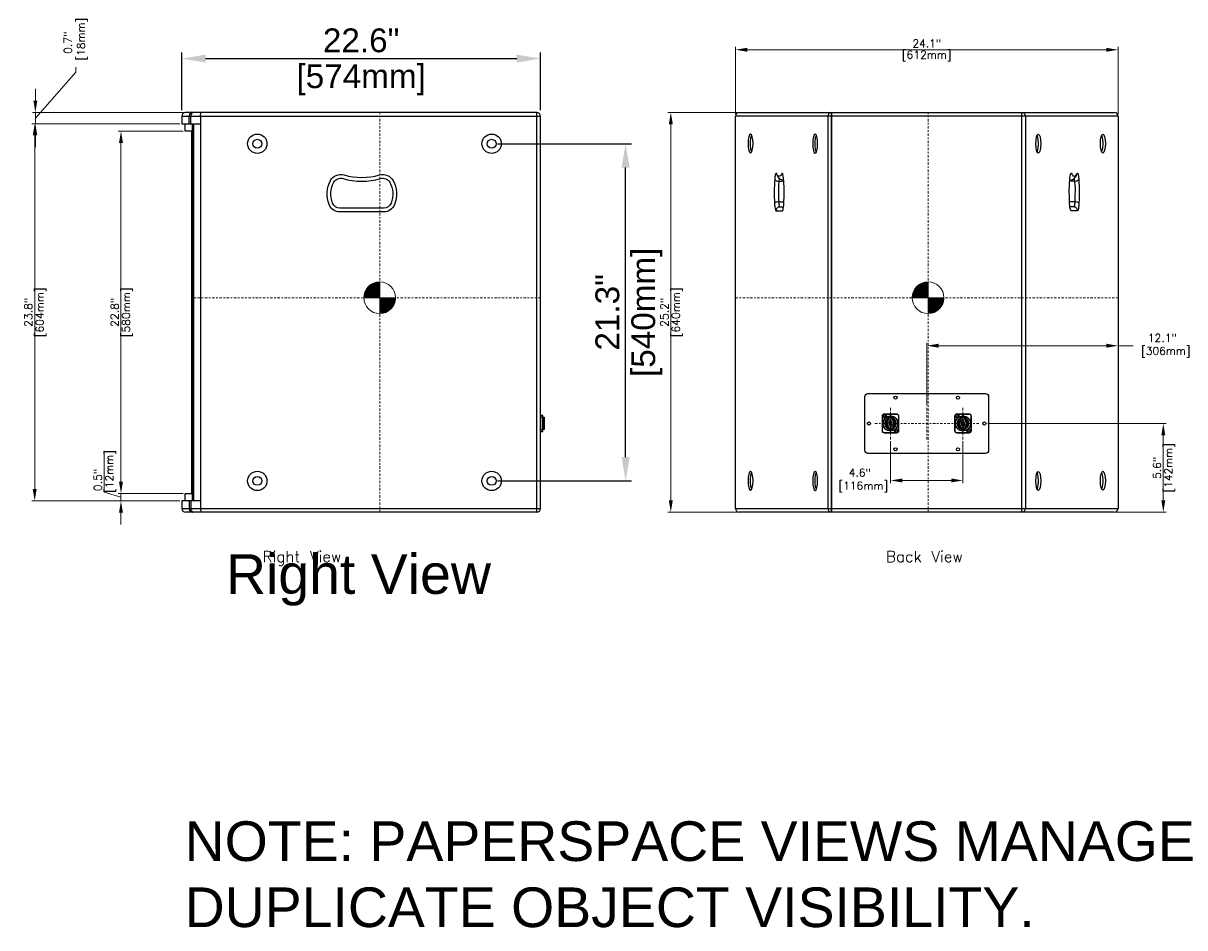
# Model space of a CAD drawing. Extents: x -9 to 148, y 19 to 136.
# Tile 3 of 4: x 75 to 148, y 35 to 92. Entities that reach past the tile are written whole.
import ezdxf
from ezdxf.enums import TextEntityAlignment as Align

# ---------------------------------------------------------------- set-up
doc = ezdxf.new("R2010")
doc.units = 0
doc.header["$LTSCALE"] = 0.125
doc.header["$MEASUREMENT"] = 0
doc.linetypes.add('CENTER', pattern=[2, 1.25, -0.25, 0.25, -0.25])
doc.layers.get('0').update_dxf_attribs({"linetype": 'CONTINUOUS'})
doc.layers.get('DEFPOINTS').update_dxf_attribs({"linetype": 'CONTINUOUS'})
for name, color, linetype, lineweight in [('es-device', 1, 'CONTINUOUS', 25), ('ES-DEVICE-WEB', 7, 'CONTINUOUS', 25), ('es-dimension', 7, 'CONTINUOUS', 5), ('ES-DIMENSION-WEB', 7, 'CONTINUOUS', 15), ('es-text', 5, 'CONTINUOUS', 5)]:
    doc.layers.add(name, color=color, linetype=linetype, lineweight=lineweight)
doc.layers.add('ES-TEXT-NOTE', color=7, linetype='CONTINUOUS', plot=False)
doc.layers.add('ES-TEXT-WEB', color=7, linetype='CONTINUOUS')
doc.styles.get("Standard").update_dxf_attribs({"font": 'txt.shx'})
doc.styles.add('TrueType', font='ARIALUNI.TTF')
doc.dimstyles.get("Standard").update_dxf_attribs({"dimscale": 0, "dimtxt": 0.4925, "dimasz": 0.7425, "dimexe": 0.18, "dimexo": 0.125, "dimgap": 0.1525, "dimtad": 0, "dimdec": 1, "dimzin": 0, "dimdsep": 46, "dimtxsty": 'Standard', "dimcen": 0, "dimclrd": 256, "dimclre": 256, "dimadec": 0, "dimazin": 0, "dimtfac": 1, "dimtdec": 1, "dimtofl": 0, "dimtmove": 1, "dimatfit": 3, "dimfxl": 0, "dimtolj": 1, "dimtzin": 0, "dimlwd": -1, "dimlwe": -1, "dimarcsym": 0})
doc.dimstyles.new('TrueType', dxfattribs={"dimscale": 1.5, "dimtxt": 1, "dimasz": 1, "dimexe": 0.25, "dimexo": 0.25, "dimgap": 0.25, "dimtad": 0, "dimtih": 1, "dimtoh": 1, "dimdec": 1, "dimzin": 0, "dimdsep": 46, "dimtxsty": 'TrueType', "dimcen": 0, "dimadec": 0, "dimazin": 0, "dimtfac": 1, "dimtdec": 1, "dimtofl": 0, "dimtmove": 1, "dimatfit": 3, "dimfxl": 0, "dimtolj": 1, "dimtzin": 0, "dimarcsym": 0})

# ---------------------------------------------------------------- blocks, each defined once
blk = doc.blocks.new('*D2')
at = {"layer": 'DEFPOINTS', "color": 0, "ltscale": 0.0125}
for p in [(119.739, 85.936), (115.432, 60.739), (119.739, 60.739)]:
    blk.add_point(p, dxfattribs=at)
at = {"layer": 'es-dimension', "ltscale": 0.0125}
for p, q in [((119.614, 85.936), (115.252, 85.936)), ((115.432, 85.193), (115.432, 61.482)), ((119.614, 60.739), (115.252, 60.739))]:
    blk.add_line(p, q, dxfattribs=at)
for points in [[(115.308, 85.193), (115.556, 85.193), (115.432, 85.936)], [(115.308, 61.482), (115.556, 61.482), (115.432, 60.739)]]:
    blk.add_solid(points, dxfattribs=at)
at = {"layer": 'es-dimension', "color": 0, "ltscale": 0.0125, "char_height": 0.4925, "attachment_point": 5, "rotation": 90}
for s, insert in [('\\A1;[640mm]', (115.831, 73.338)), ('\\A1;25.2"', (115.033, 73.338))]:
    blk.add_mtext(s, dxfattribs=dict(at, insert=insert))
blk = doc.blocks.new('*D3')
at = {"layer": 'DEFPOINTS', "color": 0, "ltscale": 0.0125}
for p in [(143.605, 89.89), (119.503, 85.7), (143.605, 85.7)]:
    blk.add_point(p, dxfattribs=at)
at = {"layer": 'es-dimension', "ltscale": 0.0125}
for p, q in [((119.503, 85.825), (119.503, 90.07)), ((143.605, 85.825), (143.605, 90.07)), ((120.245, 89.89), (142.863, 89.89))]:
    blk.add_line(p, q, dxfattribs=at)
for points in [[(120.245, 90.013), (120.245, 89.766), (119.503, 89.89)], [(142.863, 90.013), (142.863, 89.766), (143.605, 89.89)]]:
    blk.add_solid(points, dxfattribs=at)
at = {"layer": 'es-dimension', "color": 0, "ltscale": 0.0125, "char_height": 0.4925, "attachment_point": 5}
for s, insert in [('\\A1;24.1"', (131.554, 90.288)), ('\\A1;[612mm]', (131.554, 89.491))]:
    blk.add_mtext(s, dxfattribs=dict(at, insert=insert))
blk = doc.blocks.new('COG')
h = blk.add_hatch()
h.set_pattern_fill('ANSI31', color=256, scale=0.1, style=0)
h.set_pattern_definition([(45, (41.252907, -178.948929), (-0.0088388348, 0.0088388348), [])])
h.paths.add_polyline_path([(0.707, 0.707, 0.198912), (0, 1), (0, 0)])
h.paths.add_polyline_path([(0, 1, 0.198912), (-0.707, 0.707), (0, 0)])
h.paths.add_polyline_path([(0, 0), (-0.707, -0.707, 0.198912), (0, -1)])
h.paths.add_polyline_path([(0, 0), (0, -1, 0.198912), (0.707, -0.707)])
for p, q in [((-0.707, -0.707), (0.707, 0.707)), ((0.707, -0.707), (-0.707, 0.707))]:
    blk.add_line(p, q)
blk.add_circle((0, 0), 1)
blk = doc.blocks.new('cover')
blk.add_lwpolyline([(-3.701, 1.894), (3.701, 1.894, -0.414214), (3.898, 1.697), (3.898, -1.697, -0.414214), (3.701, -1.894), (-3.701, -1.894, -0.414214), (-3.898, -1.697), (-3.898, 1.697, -0.414214)], format="xyb", close=True)
for centre, radius in [((-1.969, 1.63), 0.0984), ((1.969, 1.63), 0.0984), ((-3.634, 0), 0.0984), ((-2.657, 0.482), 0.0984), ((-2.283, 0), 0.472), ((1.909, 0.482), 0.0984), ((2.283, 0), 0.472), ((3.634, 0), 0.0984), ((-1.909, -0.482), 0.0984), ((2.657, -0.482), 0.0984), ((-1.969, -1.63), 0.0984), ((1.969, -1.63), 0.0984)]:
    blk.add_circle(centre, radius)
blk = doc.blocks.new('*D22')
at = {"layer": 'DEFPOINTS', "color": 0, "ltscale": 0.0125}
for p in [(135.286, 66.33), (143.369, 60.739), (146.458, 60.739)]:
    blk.add_point(p, dxfattribs=at)
at = {"layer": 'es-dimension', "ltscale": 0.0125}
for p, q in [((135.411, 66.33), (146.638, 66.33)), ((146.458, 65.587), (146.458, 61.482)), ((143.494, 60.739), (146.638, 60.739))]:
    blk.add_line(p, q, dxfattribs=at)
for points in [[(146.334, 65.587), (146.581, 65.587), (146.458, 66.33)], [(146.334, 61.482), (146.581, 61.482), (146.458, 60.739)]]:
    blk.add_solid(points, dxfattribs=at)
at = {"layer": 'es-dimension', "color": 0, "ltscale": 0.0125, "char_height": 0.4925, "attachment_point": 5, "rotation": 90}
for s, insert in [('\\A1;[142mm]', (146.856, 63.534)), ('\\A1;5.6"', (146.059, 63.534))]:
    blk.add_mtext(s, dxfattribs=dict(at, insert=insert))
blk = doc.blocks.new('*D23')
at = {"layer": 'DEFPOINTS', "color": 0, "ltscale": 0.0125}
for p in [(143.605, 71.233), (143.605, 69.339), (131.554, 67.33)]:
    blk.add_point(p, dxfattribs=at)
at = {"layer": 'es-dimension', "ltscale": 0.0125}
for p, q in [((131.554, 67.455), (131.554, 71.413)), ((132.296, 71.233), (142.863, 71.233)), ((143.605, 69.464), (143.605, 71.413)), ((144.562, 71.233), (143.605, 71.233))]:
    blk.add_line(p, q, dxfattribs=at)
for points in [[(132.296, 71.357), (132.296, 71.109), (131.554, 71.233)], [(142.863, 71.357), (142.863, 71.109), (143.605, 71.233)]]:
    blk.add_solid(points, dxfattribs=at)
at = {"layer": 'es-dimension', "color": 0, "ltscale": 0.0125, "insert": (146.397, 71.233), "char_height": 0.4925, "attachment_point": 5}
blk.add_mtext('\\A1;12.1"\\P [306mm]', dxfattribs=at)
blk = doc.blocks.new('NL-4')
for p, q in [((-0.336, 0.067), (-0.341, 0.073)), ((-0.335, 0.097), (-0.222, 0.097)), ((-0.319, 0.067), (-0.313, 0.073)), ((-0.241, 0.03), (-0.241, 0.097)), ((-0.236, 0.097), (-0.228, 0.089)), ((-0.228, 0.089), (-0.217, 0.089)), ((-0.228, 0.089), (-0.228, -0.01)), ((-0.225, 0.266), (-0.149, 0.191)), ((-0.225, 0.09), (-0.199, 0.09)), ((-0.217, 0.09), (-0.217, 0.066)), ((-0.097, 0.056), (-0.126, 0.073)), ((-0.122, 0.373), (-0.106, 0.373)), ((-0.1, 0.381), (-0.104, 0.396)), ((-0.102, 0.38), (-0.102, 0.333)), ((-0.098, 0.055), (0.098, 0.055)), ((-0.091, 0.066), (-0.091, 0.104)), ((-0.022, 0.119), (-0.069, 0.119)), ((-0.043, 0.375), (-0.049, 0.381)), ((-0.043, 0.368), (-0.049, 0.361)), ((-0.042, 0.395), (-0.043, 0.407)), ((0.04, 0.132), (-0.02, 0.132)), ((-0.007, 0.124), (-0.013, 0.114)), ((0.027, 0.119), (0.006, 0.119)), ((0.063, 0.119), (0.029, 0.119)), ((0.042, 0.395), (0.043, 0.407)), ((0.043, 0.375), (0.049, 0.381)), ((0.043, 0.368), (0.049, 0.361)), ((0.063, 0.093), (0.063, 0.131)), ((0.1, 0.381), (0.104, 0.396)), ((0.102, 0.38), (0.102, 0.337)), ((0.106, 0.373), (0.122, 0.373)), ((0.225, 0.266), (0.149, 0.191)), ((0.171, 0.171), (0.155, 0.155)), ((0.222, 0.096), (0.205, 0.096)), ((0.217, 0.094), (0.206, 0.094)), ((0.217, 0.066), (0.217, 0.094)), ((0.228, 0.089), (0.217, 0.089)), ((0.335, 0.097), (0.222, 0.097)), ((0.228, 0.089), (0.236, 0.097)), ((0.228, 0.031), (0.228, 0.089)), ((0.228, 0.007), (0.238, 0.013)), ((0.228, -0.089), (0.228, 0.007)), ((0.241, 0.023), (0.241, 0.097)), ((0.293, 0.195), (0.291, 0.192)), ((0.319, 0.067), (0.313, 0.073)), ((0.336, 0.067), (0.341, 0.073)), ((-0.336, -0.067), (-0.341, -0.073)), ((-0.335, -0.097), (-0.222, -0.097)), ((-0.319, -0.067), (-0.313, -0.073)), ((-0.272, -0.223), (-0.27, -0.22)), ((-0.241, -0.023), (-0.241, -0.097)), ((-0.23, -0.007), (-0.24, -0.013)), ((-0.228, -0.089), (-0.236, -0.097)), ((-0.228, -0.034), (-0.228, -0.089)), ((-0.228, -0.089), (-0.217, -0.089)), ((-0.225, -0.266), (-0.149, -0.191)), ((-0.222, -0.096), (-0.205, -0.096)), ((-0.217, -0.066), (-0.217, -0.094)), ((-0.217, -0.094), (-0.206, -0.094)), ((-0.171, -0.171), (-0.155, -0.155)), ((-0.098, -0.055), (0.098, -0.055)), ((-0.073, -0.357), (-0.065, -0.35)), ((-0.065, -0.388), (-0.073, -0.395)), ((-0.063, -0.093), (-0.063, -0.131)), ((-0.063, -0.119), (-0.029, -0.119)), ((-0.043, -0.368), (-0.049, -0.361)), ((-0.043, -0.375), (-0.049, -0.381)), ((-0.04, -0.132), (0.02, -0.132)), ((-0.027, -0.119), (-0.006, -0.119)), ((0.007, -0.124), (0.013, -0.114)), ((0.022, -0.119), (0.069, -0.119)), ((0.043, -0.368), (0.049, -0.361)), ((0.043, -0.375), (0.049, -0.381)), ((0.073, -0.357), (0.065, -0.35)), ((0.065, -0.388), (0.073, -0.395)), ((0.091, -0.066), (0.091, -0.104)), ((0.091, -0.066), (0.091, -0.104)), ((0.097, -0.056), (0.126, -0.073)), ((0.097, -0.056), (0.126, -0.073)), ((0.225, -0.266), (0.149, -0.191)), ((0.225, -0.09), (0.199, -0.09)), ((0.217, -0.09), (0.217, -0.066)), ((0.228, -0.089), (0.217, -0.089)), ((0.335, -0.097), (0.222, -0.097)), ((0.236, -0.097), (0.228, -0.089)), ((0.241, -0.031), (0.241, -0.097)), ((0.319, -0.067), (0.313, -0.073)), ((0.336, -0.067), (0.341, -0.073))]:
    blk.add_line(p, q)
at = {"flags": 128}
for points in [[(-0.374, 0.61), (0.374, 0.61, -0.414214), (0.512, 0.472), (0.512, -0.472, -0.414214), (0.374, -0.61), (-0.374, -0.61, -0.414214), (-0.512, -0.472), (-0.512, 0.472, -0.414214), (-0.374, 0.61)], [(-0.374, 0.594), (0.374, 0.594, -0.414214), (0.496, 0.472), (0.496, -0.472, -0.414214), (0.374, -0.594), (-0.374, -0.594, -0.414214), (-0.496, -0.472), (-0.496, 0.472, -0.414214)], [(-0.319, 0.067), (-0.319, -0.067), (-0.336, -0.067, -0.098685), (-0.336, 0.067), (-0.319, 0.067)], [(-0.106, 0.336), (-0.122, 0.336), (-0.122, 0.373, -0.340527), (-0.104, 0.396, -0.129697), (0.104, 0.396, -0.340527), (0.122, 0.373), (0.122, 0.336), (0.106, 0.336), (0.106, 0.373, 0.340527), (0.1, 0.381, 0.129697), (-0.1, 0.381, 0.340527), (-0.106, 0.373)], [(-0.055, 0.366), (-0.055, 0.374), (-0.043, 0.387, -0.055823), (0.043, 0.387), (0.055, 0.374), (0.055, 0.366), (0.043, 0.356, 0.060785), (-0.043, 0.356)], [(-0.043, 0.368), (-0.043, 0.375, -0.057502), (0.043, 0.375), (0.043, 0.368, 0.058712), (-0.043, 0.368)], [(0.319, -0.067), (0.319, 0.067), (0.336, 0.067, -0.098685), (0.336, -0.067), (0.319, -0.067)], [(0.055, -0.366), (0.055, -0.374), (0.043, -0.387, -0.055823), (-0.043, -0.387), (-0.055, -0.374), (-0.055, -0.366), (-0.043, -0.356, 0.060785), (0.043, -0.356)], [(0.043, -0.368), (0.043, -0.375, -0.057502), (-0.043, -0.375), (-0.043, -0.368, 0.058712), (0.043, -0.368)]]:
    blk.add_lwpolyline(points, format="xyb", close=True, dxfattribs=at)
for points in [[(-0.341, 0.073), (-0.334, 0.079), (-0.319, 0.079), (-0.307, 0.067), (-0.307, -0.067), (-0.319, -0.079), (-0.334, -0.079), (-0.341, -0.073)], [(-0.047, 0.579), (0.047, 0.579), (0, 0.497), (-0.047, 0.579)], [(0.341, -0.073), (0.334, -0.079), (0.319, -0.079), (0.307, -0.067), (0.307, 0.067), (0.319, 0.079), (0.334, 0.079), (0.341, 0.073)]]:
    blk.add_lwpolyline(points, dxfattribs=at)
for points in [[(-0.312, 0.156), (-0.217, 0.156, 0.668179), (-0.211, 0.169), (-0.266, 0.225)], [(-0.222, -0.045), (-0.24, -0.013, -0.198912), (-0.246, 0.032), (-0.235, 0.029, 0.198887), (-0.23, -0.007), (-0.226, -0.014)], [(0.123, 0.334), (0.123, 0.393, 0.153023), (-0.123, 0.393), (-0.123, 0.334)], [(-0.111, 0.336), (-0.111, 0.373, -0.340527), (-0.102, 0.385, -0.037545), (-0.043, 0.396), (-0.042, 0.395, -0.052555), (0.042, 0.395), (0.043, 0.396, -0.037545), (0.102, 0.385, -0.340527), (0.111, 0.373), (0.111, 0.336)], [(-0.042, 0.131), (-0.013, 0.114, 0.198905), (0.032, 0.108), (0.029, 0.12, -0.198912), (-0.007, 0.124), (-0.026, 0.135)], [(0.312, 0.156), (0.217, 0.156, -0.668179), (0.211, 0.169), (0.266, 0.225)], [(0.223, 0.04), (0.238, 0.013, -0.198912), (0.244, -0.032), (0.233, -0.029, 0.198887), (0.228, 0.007), (0.226, 0.011)], [(-0.312, -0.156), (-0.217, -0.156, -0.668179), (-0.211, -0.169), (-0.266, -0.225)], [(-0.073, -0.357), (-0.073, -0.395, 0.091445), (0.073, -0.395), (0.073, -0.357)], [(-0.065, -0.342), (-0.065, -0.388, 0.083069), (0.065, -0.388), (0.065, -0.342)], [(0.042, -0.131), (0.013, -0.114, 0.198905), (-0.032, -0.108), (-0.029, -0.12, -0.198912), (0.007, -0.124), (0.026, -0.135)], [(0.312, -0.156), (0.217, -0.156, 0.668179), (0.211, -0.169), (0.266, -0.225)]]:
    blk.add_lwpolyline(points, format="xyb", dxfattribs=at)
for centre, radius in [((-0.374, 0.472), 0.118), ((0, 0), 0.465), ((-0.374, 0.472), 0.0689), ((0, 0), 0.348), ((0.374, -0.472), 0.118), ((0.374, -0.472), 0.0689)]:
    blk.add_circle(centre, radius)
for radius, start, end in [(0.364, 109.74359, 258.46396), (0.356, 110.19864, 259.49591), (0.226, 156.60443, 225), (0.242, 1.31418, 158.19563), (0.219, 155.71467, 225), (0.146, 64.37797, 150), (0.138, 62.79711, 150), (0.112, 143.80555, 235.84708), (0.112, 323.80555, 55.84708), (0.356, 280.50409, 69.80136), (0.364, 281.53604, 70.25641), (0.352, 33.63889, 73.10415), (0.219, 335.71467, 45), (0.226, 336.60443, 45), (0.352, 219.37151, 253.10415), (0.242, 203.27796, 352.74733), (0.138, 242.79711, 330), (0.146, 244.37797, 330)]:
    blk.add_arc((0, 0), radius, start, end)
blk = doc.blocks.new('*D25')
at = {"layer": 'DEFPOINTS', "color": 0, "ltscale": 0.0125}
for p in [(129.27, 65.33), (133.837, 65.33), (133.837, 62.737)]:
    blk.add_point(p, dxfattribs=at)
at = {"layer": 'es-dimension', "ltscale": 0.0125}
for p, q in [((129.27, 65.205), (129.27, 62.557)), ((133.837, 65.205), (133.837, 62.557)), ((130.013, 62.737), (133.095, 62.737))]:
    blk.add_line(p, q, dxfattribs=at)
for points in [[(130.013, 62.861), (130.013, 62.613), (129.27, 62.737)], [(133.095, 62.861), (133.095, 62.613), (133.837, 62.737)]]:
    blk.add_solid(points, dxfattribs=at)
at = {"layer": 'es-dimension', "color": 0, "ltscale": 0.0125, "insert": (127.34, 62.737), "char_height": 0.4925, "attachment_point": 5}
blk.add_mtext('\\A1;4.6"\\P [116mm]', dxfattribs=at)
blk = doc.blocks.new('NL-4-side')
for p, q in [((-0.512, 0.135), (0.512, 0.135)), ((-0.396, 0.149), (-0.396, 0)), ((0.39, 0.225), (-0.39, 0.225)), ((0.396, 0.149), (0.396, 0))]:
    blk.add_line(p, q)
at = {"flags": 128}
blk.add_lwpolyline([(-0.512, 0), (0.512, 0), (0.512, 0.135, 0.414214), (0.499, 0.149), (-0.499, 0.149, 0.414214), (-0.512, 0.135)], format="xyb", close=True, dxfattribs=at)
blk.add_lwpolyline([(-0.39, 0.149), (-0.39, 0.225, -0.414214), (-0.383, 0.231), (0.383, 0.231, -0.414214), (0.39, 0.225), (0.39, 0.149)], format="xyb", dxfattribs=at)
blk = doc.blocks.new('*D34')
at = {"layer": 'DEFPOINTS', "color": 0, "ltscale": 0.0125}
for p in [(84.838, 84.755), (80.791, 61.92), (84.324, 61.92)]:
    blk.add_point(p, dxfattribs=at)
at = {"layer": 'es-dimension', "ltscale": 0.0125}
for p, q in [((84.713, 84.755), (80.611, 84.755)), ((80.791, 84.012), (80.791, 62.663)), ((84.199, 61.92), (80.611, 61.92))]:
    blk.add_line(p, q, dxfattribs=at)
for points in [[(80.667, 84.012), (80.915, 84.012), (80.791, 84.755)], [(80.667, 62.663), (80.915, 62.663), (80.791, 61.92)]]:
    blk.add_solid(points, dxfattribs=at)
at = {"layer": 'es-dimension', "color": 0, "ltscale": 0.0125, "char_height": 0.4925, "attachment_point": 5, "rotation": 90}
for s, insert in [('\\A1;[580mm]', (81.19, 73.338)), ('\\A1;22.8"', (80.392, 73.338))]:
    blk.add_mtext(s, dxfattribs=dict(at, insert=insert))
blk = doc.blocks.new('*D35')
at = {"layer": 'DEFPOINTS', "color": 0, "ltscale": 0.0125}
for p in [(75.397, 85.936), (84.86, 85.936), (84.624, 85.227)]:
    blk.add_point(p, dxfattribs=at)
at = {"layer": 'es-dimension', "ltscale": 0.0125}
for p, q in [((77.939, 88.483), (77.939, 88.788)), ((75.397, 85.582), (77.939, 88.483)), ((75.397, 86.678), (75.397, 87.421)), ((84.735, 85.936), (75.217, 85.936)), ((75.397, 85.227), (75.397, 85.936)), ((84.499, 85.227), (75.217, 85.227)), ((75.397, 84.485), (75.397, 83.742))]:
    blk.add_line(p, q, dxfattribs=at)
for points in [[(75.273, 86.678), (75.521, 86.678), (75.397, 85.936)], [(75.273, 84.485), (75.521, 84.485), (75.397, 85.227)]]:
    blk.add_solid(points, dxfattribs=at)
at = {"layer": 'es-dimension', "color": 0, "ltscale": 0.0125, "insert": (77.939, 90.336), "char_height": 0.4925, "attachment_point": 5, "rotation": 90}
blk.add_mtext('\\A1;0.7"\\P [18mm]', dxfattribs=at)
blk = doc.blocks.new('*D36')
at = {"layer": 'DEFPOINTS', "color": 0, "ltscale": 0.0125}
for p in [(84.838, 61.92), (80.791, 61.448), (84.624, 61.448)]:
    blk.add_point(p, dxfattribs=at)
at = {"layer": 'es-dimension', "ltscale": 0.0125}
for p, q in [((79.737, 62), (79.737, 64.603)), ((80.791, 62.663), (80.791, 63.405)), ((80.791, 61.684), (79.737, 62)), ((84.713, 61.92), (80.611, 61.92)), ((80.791, 61.92), (80.791, 61.448)), ((84.499, 61.448), (80.611, 61.448)), ((80.791, 60.705), (80.791, 59.963))]:
    blk.add_line(p, q, dxfattribs=at)
for points in [[(80.667, 62.663), (80.915, 62.663), (80.791, 61.92)], [(80.667, 60.705), (80.915, 60.705), (80.791, 61.448)]]:
    blk.add_solid(points, dxfattribs=at)
at = {"layer": 'es-dimension', "color": 0, "ltscale": 0.0125, "char_height": 0.4925, "attachment_point": 5, "rotation": 90}
for s, insert in [('\\A1;[12mm]', (80.136, 63.302)), ('\\A1;0.5"', (79.338, 62.768))]:
    blk.add_mtext(s, dxfattribs=dict(at, insert=insert))
blk = doc.blocks.new('*D37')
at = {"layer": 'DEFPOINTS', "color": 0, "ltscale": 0.0125}
for p in [(84.624, 85.227), (75.355, 61.448), (84.624, 61.448)]:
    blk.add_point(p, dxfattribs=at)
at = {"layer": 'es-dimension', "ltscale": 0.0125}
for p, q in [((84.499, 85.227), (75.175, 85.227)), ((75.355, 84.485), (75.355, 62.19)), ((84.499, 61.448), (75.175, 61.448))]:
    blk.add_line(p, q, dxfattribs=at)
for points in [[(75.232, 84.485), (75.479, 84.485), (75.355, 85.227)], [(75.232, 62.19), (75.479, 62.19), (75.355, 61.448)]]:
    blk.add_solid(points, dxfattribs=at)
at = {"layer": 'es-dimension', "color": 0, "ltscale": 0.0125, "char_height": 0.4925, "attachment_point": 5, "rotation": 90}
for s, insert in [('\\A1;[604mm]', (75.754, 73.338)), ('\\A1;23.8"', (74.957, 73.338))]:
    blk.add_mtext(s, dxfattribs=dict(at, insert=insert))
blk = doc.blocks.new('*D46')
at = {"layer": 'DEFPOINTS', "color": 0}
for p in [(107.222, 89.332), (84.624, 85.7), (107.222, 85.7)]:
    blk.add_point(p, dxfattribs=at)
at = {"layer": 'ES-DIMENSION-WEB', "color": 0, "lineweight": -2}
for p, q in [((84.624, 86.075), (84.624, 89.707)), ((86.124, 89.332), (105.722, 89.332)), ((107.222, 86.075), (107.222, 89.707))]:
    blk.add_line(p, q, dxfattribs=at)
at = {"layer": 'ES-DIMENSION-WEB', "color": 0}
for points in [[(86.124, 89.582), (86.124, 89.082), (84.624, 89.332)], [(105.722, 89.582), (105.722, 89.082), (107.222, 89.332)]]:
    blk.add_solid(points, dxfattribs=at)
at = {"layer": 'ES-DIMENSION-WEB', "color": 0, "char_height": 1.5, "attachment_point": 5, "style": 'TrueType'}
for s, insert in [('\\A1;22.6"', (95.923, 90.473)), ('\\A1;[574mm]', (95.923, 87.998))]:
    blk.add_mtext(s, dxfattribs=dict(at, insert=insert))
blk = doc.blocks.new('*D47')
at = {"layer": 'DEFPOINTS', "color": 0}
for p in [(104.143, 83.967), (112.583, 83.967), (104.143, 62.708)]:
    blk.add_point(p, dxfattribs=at)
at = {"layer": 'ES-DIMENSION-WEB', "color": 0, "lineweight": -2}
for p, q in [((104.518, 83.967), (112.958, 83.967)), ((112.583, 64.208), (112.583, 82.467)), ((104.518, 62.708), (112.958, 62.708))]:
    blk.add_line(p, q, dxfattribs=at)
at = {"layer": 'ES-DIMENSION-WEB', "color": 0}
for points in [[(112.333, 82.467), (112.833, 82.467), (112.583, 83.967)], [(112.333, 64.208), (112.833, 64.208), (112.583, 62.708)]]:
    blk.add_solid(points, dxfattribs=at)
at = {"layer": 'ES-DIMENSION-WEB', "color": 0, "char_height": 1.5, "attachment_point": 5, "rotation": 90, "style": 'TrueType'}
for s, insert in [('\\A1;[540mm]', (113.92, 73.338)), ('\\A1;21.3"', (111.442, 73.338))]:
    blk.add_mtext(s, dxfattribs=dict(at, insert=insert))
blk = doc.blocks.new('duplicate_objects_note')
at = {"insert": (0, 0), "char_height": 2.5, "width": 70.3349, "attachment_point": 1, "style": 'TrueType'}
blk.add_mtext('NOTE: PAPERSPACE VIEWS MANAGE DUPLICATE OBJECT VISIBILITY. ', dxfattribs=at)

msp = doc.modelspace()

# ---------------------------------------------------------------- linework, layer by layer
at = {"layer": 'es-device'}
for p, q in [((84.624, 85.7), (84.624, 85.227)), ((84.624, 85.7), (107.222, 85.7)), ((106.988, 85.936), (84.86, 85.936)), ((85.084, 85.227), (85.084, 85.7)), ((85.185, 85.227), (85.185, 85.7)), ((85.8, 85.7), (85.817, 85.936)), ((85.8, 85.7), (85.8, 60.975)), ((106.988, 60.739), (106.988, 85.936)), ((107.222, 60.975), (107.222, 85.7)), ((119.503, 60.975), (119.503, 85.7)), ((143.605, 85.7), (119.503, 85.7)), ((119.739, 85.936), (143.369, 85.936)), ((125.327, 85.7), (125.327, 60.975)), ((125.561, 85.936), (125.561, 60.739)), ((125.561, 60.739), (125.561, 85.936)), ((137.547, 60.739), (137.547, 85.936)), ((137.781, 85.7), (137.781, 60.975)), ((143.605, 85.7), (143.605, 60.975)), ((84.624, 85.227), (85.8, 85.227)), ((85.29, 61.448), (85.29, 85.227)), ((85.39, 61.448), (85.39, 85.227)), ((122.241, 81.605), (122.436, 81.605)), ((140.867, 81.605), (140.672, 81.605)), ((122.227, 80.295), (122.557, 80.295)), ((122.294, 79.978), (122.531, 79.978)), ((140.881, 80.295), (140.551, 80.295)), ((140.814, 79.978), (140.577, 79.978)), ((85.8, 61.448), (84.624, 61.448)), ((84.624, 61.448), (84.624, 60.975)), ((84.624, 60.975), (107.222, 60.975)), ((106.988, 60.739), (84.86, 60.739)), ((85.084, 61.448), (85.084, 60.975)), ((85.185, 61.448), (85.185, 60.975)), ((85.8, 60.975), (85.817, 60.739)), ((119.503, 60.975), (143.605, 60.975)), ((143.369, 60.739), (119.739, 60.739))]:
    msp.add_line(p, q, dxfattribs=at)
msp.add_lwpolyline([(84.838, 61.448), (84.838, 61.92), (85.261, 61.92), (85.261, 84.755), (84.838, 84.755), (84.838, 85.227)], dxfattribs=at)
for points in [[(97.34, 79.668), (94.584, 79.668, -0.308511), (93.899, 80.136, -0.22131), (93.992, 81.644, -0.352461), (94.844, 82, 0.141987), (97.08, 82, -0.352455), (97.932, 81.644, -0.221317), (98.026, 80.136, -0.308504), (97.34, 79.668, 0.133569)], [(122.06, 79.742), (122.454, 79.742, 0.0981), (122.461, 79.743, 0.074992), (122.466, 79.746, 0.101532), (122.478, 79.762, 0.090563), (122.517, 79.889, 0.035652), (122.557, 80.293, -0.001117), (122.569, 80.744, 0.02908), (122.545, 81.64, 0.042258), (122.497, 82.017, 0.059072), (122.48, 82.067, 0.069994), (122.464, 82.092, 0.113411), (122.448, 82.103, 0.199236), (122.443, 82.103, 0.067191), (122.433, 82.097, 0.105876), (122.424, 82.086, -0.01923), (122.417, 82.074, 0.055595), (122.406, 82.052, -0.122375), (122.34, 81.952, -0.312247), (122.203, 81.933, -0.196035), (122.119, 82.03, 0.064441), (122.097, 82.074, -0.009142), (122.085, 82.093, 0.219459), (122.071, 82.103, 0.252094), (122.058, 82.098, -0.001429), (122.044, 82.084, 0.089416), (122.035, 82.07, -0.018886), (122.026, 82.049, 0.07119), (122.023, 82.041, -0.009194), (122.003, 81.941, 0.047266), (121.975, 81.718, 0.031761), (121.962, 80.209, 0.018242), (121.984, 79.966, 0.042402), (122.022, 79.789, 0.091588), (122.04, 79.756, 0.029551), (122.047, 79.747, 0.201214), (122.06, 79.742, 2.400392)], [(141.048, 79.742), (140.654, 79.742, -0.0981), (140.647, 79.743, -0.074992), (140.642, 79.746, -0.101532), (140.629, 79.762, -0.090563), (140.591, 79.889, -0.035652), (140.551, 80.293, 0.001117), (140.539, 80.744, -0.02908), (140.563, 81.64, -0.042258), (140.611, 82.017, -0.059072), (140.628, 82.067, -0.069994), (140.644, 82.092, -0.113411), (140.66, 82.103, -0.199236), (140.665, 82.103, -0.067191), (140.675, 82.097, -0.105876), (140.684, 82.086, 0.01923), (140.691, 82.074, -0.055595), (140.702, 82.052, 0.122375), (140.768, 81.952, 0.312247), (140.905, 81.933, 0.196035), (140.989, 82.03, -0.064441), (141.011, 82.074, 0.009142), (141.023, 82.093, -0.219459), (141.037, 82.103, -0.252094), (141.05, 82.098, 0.001429), (141.064, 82.084, -0.089416), (141.072, 82.07, 0.018886), (141.082, 82.049, -0.07119), (141.084, 82.041, 0.009194), (141.105, 81.941, -0.047266), (141.133, 81.718, -0.031761), (141.146, 80.209, -0.018242), (141.124, 79.966, -0.042402), (141.085, 79.789, -0.091588), (141.068, 79.756, -0.029551), (141.061, 79.747, -0.201214), (141.048, 79.742, -2.400392)], [(122.26, 81.771, 0.044481), (122.212, 80.951, -0.003667), (122.227, 80.295, 0.059435), (122.264, 80.022, 0.113003), (122.285, 79.982, 0.241405), (122.294, 79.978)], [(140.847, 81.771, -0.044481), (140.896, 80.951, 0.003667), (140.881, 80.295, -0.059435), (140.844, 80.022, -0.113003), (140.823, 79.982, -0.241405), (140.814, 79.978)]]:
    msp.add_lwpolyline(points, format="xyb", dxfattribs=at)
msp.add_lwpolyline([(97.34, 79.904), (94.584, 79.904, -0.308511), (94.119, 80.222, -0.22131), (94.2, 81.532, -0.352461), (94.779, 81.773, 0.141987), (97.146, 81.773, -0.352455), (97.725, 81.532, -0.221317), (97.806, 80.222, -0.308502)], format="xyb", close=True, dxfattribs=at)
for centre, radius in [((89.38, 83.967), 0.61), ((89.38, 83.967), 0.276), ((104.143, 83.967), 0.61), ((104.143, 83.967), 0.276), ((89.38, 62.708), 0.61), ((89.38, 62.708), 0.276), ((104.143, 62.708), 0.61), ((104.143, 62.708), 0.276)]:
    msp.add_circle(centre, radius, dxfattribs=at)
for centre, radius, start, end in [((84.86, 85.7), 0.236, 90, 180), ((85.311, 85.709), 0.227, 90.42641, 182.37802), ((85.515, 85.677), 0.331, 128.43539, 176.01749), ((106.986, 85.7), 0.236, 359.99951, 89.99716), ((119.739, 85.7), 0.236, 90, 180), ((125.562, 85.701), 0.235, 90.29859, 180.29338), ((137.546, 85.701), 0.235, 359.70662, 89.70141), ((143.369, 85.7), 0.236, 0, 90), ((122.527, 82.11), 0.432, 184.87135, 272.01332), ((140.58, 82.11), 0.432, 267.98668, 355.12865), ((122.209, 81.899), 0.295, 217.73863, 276.25586), ((122.401, 81.868), 0.265, 277.60435, 302.90018), ((140.707, 81.868), 0.265, 237.09982, 262.39565), ((140.899, 81.899), 0.295, 263.74414, 322.26137), ((122.194, 79.945), 0.352, 84.64343, 131.38021), ((122.295, 79.743), 0.235, 90.28067, 180.3113), ((140.813, 79.743), 0.235, 359.6887, 89.71933), ((140.913, 79.945), 0.352, 48.61979, 95.35657), ((84.86, 60.975), 0.236, 180, 270), ((85.311, 60.966), 0.227, 177.62198, 269.57359), ((85.515, 60.998), 0.331, 183.98251, 231.56461), ((106.986, 60.975), 0.236, 270, 360), ((119.739, 60.975), 0.236, 180, 270), ((125.562, 60.974), 0.235, 179.70662, 269.70141), ((137.546, 60.974), 0.235, 270.29859, 0.29338), ((143.369, 60.975), 0.236, 270, 0)]:
    msp.add_arc(centre, radius, start, end, dxfattribs=at)
at = {"layer": 'es-device', "extrusion": (0, 0, -1)}
for centre in [(120.456, 83.977), (124.526, 83.967), (120.456, 62.717), (124.526, 62.708)]:
    msp.add_ellipse(centre, major_axis=(0, 0.6), ratio=0.256231, dxfattribs=at)
at = {"layer": 'es-device'}
for centre in [(138.581, 83.967), (142.652, 83.977), (138.581, 62.708), (142.652, 62.717)]:
    msp.add_ellipse(centre, major_axis=(0, 0.6), ratio=0.256231, dxfattribs=at)
for points in [[(120.532, 83.457), (120.521, 83.474), (120.507, 83.506), (120.472, 83.63), (120.454, 83.75), (120.443, 84.008), (120.449, 84.144), (120.481, 84.373), (120.51, 84.464), (120.532, 84.498)], [(124.603, 83.447), (124.592, 83.464), (124.578, 83.496), (124.543, 83.62), (124.525, 83.74), (124.514, 83.998), (124.52, 84.134), (124.552, 84.363), (124.581, 84.454), (124.603, 84.488)], [(138.505, 83.447), (138.516, 83.464), (138.53, 83.496), (138.565, 83.62), (138.583, 83.74), (138.594, 83.998), (138.588, 84.134), (138.556, 84.363), (138.527, 84.454), (138.505, 84.488)], [(142.576, 83.457), (142.587, 83.474), (142.601, 83.506), (142.636, 83.63), (142.654, 83.75), (142.665, 84.008), (142.659, 84.144), (142.627, 84.373), (142.597, 84.464), (142.576, 84.498)], [(120.532, 62.197), (120.521, 62.214), (120.507, 62.246), (120.472, 62.37), (120.454, 62.49), (120.443, 62.748), (120.449, 62.884), (120.481, 63.113), (120.51, 63.204), (120.532, 63.238)], [(124.603, 62.187), (124.592, 62.204), (124.578, 62.236), (124.543, 62.36), (124.525, 62.48), (124.514, 62.738), (124.52, 62.875), (124.552, 63.103), (124.581, 63.194), (124.603, 63.228)], [(138.505, 62.187), (138.516, 62.204), (138.53, 62.236), (138.565, 62.36), (138.583, 62.48), (138.594, 62.738), (138.588, 62.875), (138.556, 63.103), (138.527, 63.194), (138.505, 63.228)], [(142.576, 62.197), (142.587, 62.214), (142.601, 62.246), (142.636, 62.37), (142.654, 62.49), (142.665, 62.748), (142.659, 62.884), (142.627, 63.113), (142.597, 63.204), (142.576, 63.238)]]:
    msp.add_open_spline(points, degree=3, knots=[3.523215, 3.523215, 3.523215, 3.523215, 3.869853, 3.869853, 4.542647, 4.542647, 5.21544, 5.21544, 5.901563, 5.901563, 5.901563, 5.901563], dxfattribs=at)
at = {"layer": 'ES-DEVICE-WEB'}
for p, q in [((84.624, 85.7), (84.624, 85.227)), ((84.624, 85.7), (107.222, 85.7)), ((106.988, 85.936), (84.86, 85.936)), ((85.084, 85.227), (85.084, 85.7)), ((85.185, 85.227), (85.185, 85.7)), ((85.8, 85.7), (85.817, 85.936)), ((85.8, 85.7), (85.8, 60.975)), ((106.988, 60.739), (106.988, 85.936)), ((107.222, 60.975), (107.222, 85.7)), ((84.624, 85.227), (85.8, 85.227)), ((85.29, 61.448), (85.29, 85.227)), ((85.39, 61.448), (85.39, 85.227)), ((85.8, 61.448), (84.624, 61.448)), ((84.624, 61.448), (84.624, 60.975)), ((84.624, 60.975), (107.222, 60.975)), ((106.988, 60.739), (84.86, 60.739)), ((85.084, 61.448), (85.084, 60.975)), ((85.185, 61.448), (85.185, 60.975)), ((85.8, 60.975), (85.817, 60.739))]:
    msp.add_line(p, q, dxfattribs=at)
msp.add_lwpolyline([(84.838, 61.448), (84.838, 61.92), (85.261, 61.92), (85.261, 84.755), (84.838, 84.755), (84.838, 85.227)], dxfattribs=at)
msp.add_lwpolyline([(97.34, 79.668), (94.584, 79.668, -0.308511), (93.899, 80.136, -0.22131), (93.992, 81.644, -0.352461), (94.844, 82, 0.141987), (97.08, 82, -0.352455), (97.932, 81.644, -0.221317), (98.026, 80.136, -0.308504), (97.34, 79.668, 0.133569)], format="xyb", dxfattribs=at)
msp.add_lwpolyline([(97.34, 79.904), (94.584, 79.904, -0.308511), (94.119, 80.222, -0.22131), (94.2, 81.532, -0.352461), (94.779, 81.773, 0.141987), (97.146, 81.773, -0.352455), (97.725, 81.532, -0.221317), (97.806, 80.222, -0.308502)], format="xyb", close=True, dxfattribs=at)
for centre, radius in [((89.38, 83.967), 0.61), ((89.38, 83.967), 0.276), ((104.143, 83.967), 0.61), ((104.143, 83.967), 0.276), ((89.38, 62.708), 0.61), ((89.38, 62.708), 0.276), ((104.143, 62.708), 0.61), ((104.143, 62.708), 0.276)]:
    msp.add_circle(centre, radius, dxfattribs=at)
for centre, radius, start, end in [((84.86, 85.7), 0.236, 90, 180), ((85.311, 85.709), 0.227, 90.42641, 182.37802), ((85.515, 85.677), 0.331, 128.43539, 176.01749), ((106.986, 85.7), 0.236, 359.99951, 89.99716), ((84.86, 60.975), 0.236, 180, 270), ((85.311, 60.966), 0.227, 177.62198, 269.57359), ((85.515, 60.998), 0.331, 183.98251, 231.56461), ((106.986, 60.975), 0.236, 270, 360)]:
    msp.add_arc(centre, radius, start, end, dxfattribs=at)
at = {"layer": 'es-dimension', "linetype": 'CENTER'}
for p, q in [((97.091, 60.739), (97.091, 85.936)), ((131.639, 60.739), (131.639, 85.936)), ((107.222, 74.254), (85.261, 74.254)), ((119.503, 74.254), (143.605, 74.254)), ((129.27, 65.33), (129.27, 67.33)), ((131.554, 65.33), (131.554, 67.33)), ((133.837, 65.33), (133.837, 67.33)), ((134.837, 66.33), (128.27, 66.33))]:
    msp.add_line(p, q, dxfattribs=at)

# ---------------------------------------------------------------- block references
at = {"layer": 'es-device'}
for name, p in [('cover', (131.554, 66.33)), ('NL-4', (129.27, 66.33)), ('NL-4', (133.837, 66.33))]:
    msp.add_blockref(name, p, dxfattribs=at)
at = {"layer": 'es-device', "rotation": 270}
msp.add_blockref('NL-4-side', (107.222, 66.33), dxfattribs=at)
at = {"layer": 'ES-DEVICE-WEB', "rotation": 270}
msp.add_blockref('NL-4-side', (107.222, 66.33), dxfattribs=at)
at = {"layer": 'es-dimension'}
for p, rotation in [((97.091, 74.254), 44.99999999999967), ((131.639, 74.254), 44.99999999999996)]:
    msp.add_blockref('COG', p, dxfattribs=dict(at, rotation=rotation))
at = {"layer": 'ES-TEXT-NOTE', "ltscale": 0.0125}
msp.add_blockref('duplicate_objects_note', (84.801, 41.249), dxfattribs=at)

# ---------------------------------------------------------------- texts
at = {"layer": 'es-text'}
for s, p in [('Right View', (92.195, 57.589)), ('Back View', (131.409, 57.589))]:
    msp.add_text(s, height=0.6985, dxfattribs=at).set_placement(p, align=Align.CENTER)
at = {"layer": 'ES-TEXT-WEB', "style": 'TrueType'}
msp.add_text('Right View', height=2.5, dxfattribs=at).set_placement((95.752, 55.589), align=Align.CENTER)

# ---------------------------------------------------------------- dimensions: what is measured, and where the dimension line sits
at = {"layer": 'es-dimension'}
dim = msp.add_linear_dim(base=(75.397, 85.936), p1=(84.624, 85.227), p2=(84.86, 85.936), angle=90, dimstyle='Standard', override={"dimscale": 1, "dimpost": '"\\X'}, dxfattribs=at)
dim.commit()
dim.dimension.update_dxf_attribs({"geometry": '*D35', "text_midpoint": (77.939, 88.941), "dimtype": 160})
dim = msp.add_linear_dim(base=(143.605, 89.89), p1=(119.503, 85.7), p2=(143.605, 85.7), dimstyle='Standard', override={"dimscale": 1, "dimpost": '"\\X'}, dxfattribs=at)
dim.commit()
dim.dimension.update_dxf_attribs({"geometry": '*D3', "text_midpoint": (131.554, 89.89)})
for base, p1, p2, picture, middle in [((115.432, 60.739), (119.739, 85.936), (119.739, 60.739), '*D2', (115.432, 73.338)), ((75.355, 61.448), (84.624, 85.227), (84.624, 61.448), '*D37', (75.355, 73.338)), ((80.791, 61.92), (84.838, 84.755), (84.324, 61.92), '*D34', (80.791, 73.338)), ((146.458, 60.739), (135.286, 66.33), (143.369, 60.739), '*D22', (146.458, 63.534)), ((80.791, 61.448), (84.838, 61.92), (84.624, 61.448), '*D36', (79.737, 62.153))]:
    dim = msp.add_linear_dim(base=base, p1=p1, p2=p2, angle=90, dimstyle='Standard', override={"dimscale": 1, "dimpost": '"\\X'}, dxfattribs=at)
    dim.commit()
    dim.dimension.update_dxf_attribs({"geometry": picture, "text_midpoint": middle})
for base, p1, p2, picture, middle in [((143.605, 71.233), (131.554, 67.33), (143.605, 69.339), '*D23', (146.397, 71.233)), ((133.837, 62.737), (129.27, 65.33), (133.837, 65.33), '*D25', (127.34, 62.737))]:
    dim = msp.add_linear_dim(base=base, p1=p1, p2=p2, dimstyle='Standard', override={"dimscale": 1, "dimpost": '"\\X'}, dxfattribs=at)
    dim.commit()
    dim.dimension.update_dxf_attribs({"geometry": picture, "text_midpoint": middle, "dimtype": 160})
at = {"layer": 'ES-DIMENSION-WEB'}
dim = msp.add_linear_dim(base=(107.222, 89.332), p1=(84.624, 85.7), p2=(107.222, 85.7), dimstyle='TrueType', override={"dimpost": '"\\X'}, dxfattribs=at)
dim.commit()
dim.dimension.update_dxf_attribs({"geometry": '*D46', "text_midpoint": (95.923, 89.332)})
dim = msp.add_linear_dim(base=(112.583, 83.967), p1=(104.143, 62.708), p2=(104.143, 83.967), angle=90, dimstyle='TrueType', override={"dimpost": '"\\X'}, dxfattribs=at)
dim.commit()
dim.dimension.update_dxf_attribs({"geometry": '*D47', "text_midpoint": (112.583, 73.338)})

doc.saveas('drawing.dxf')
